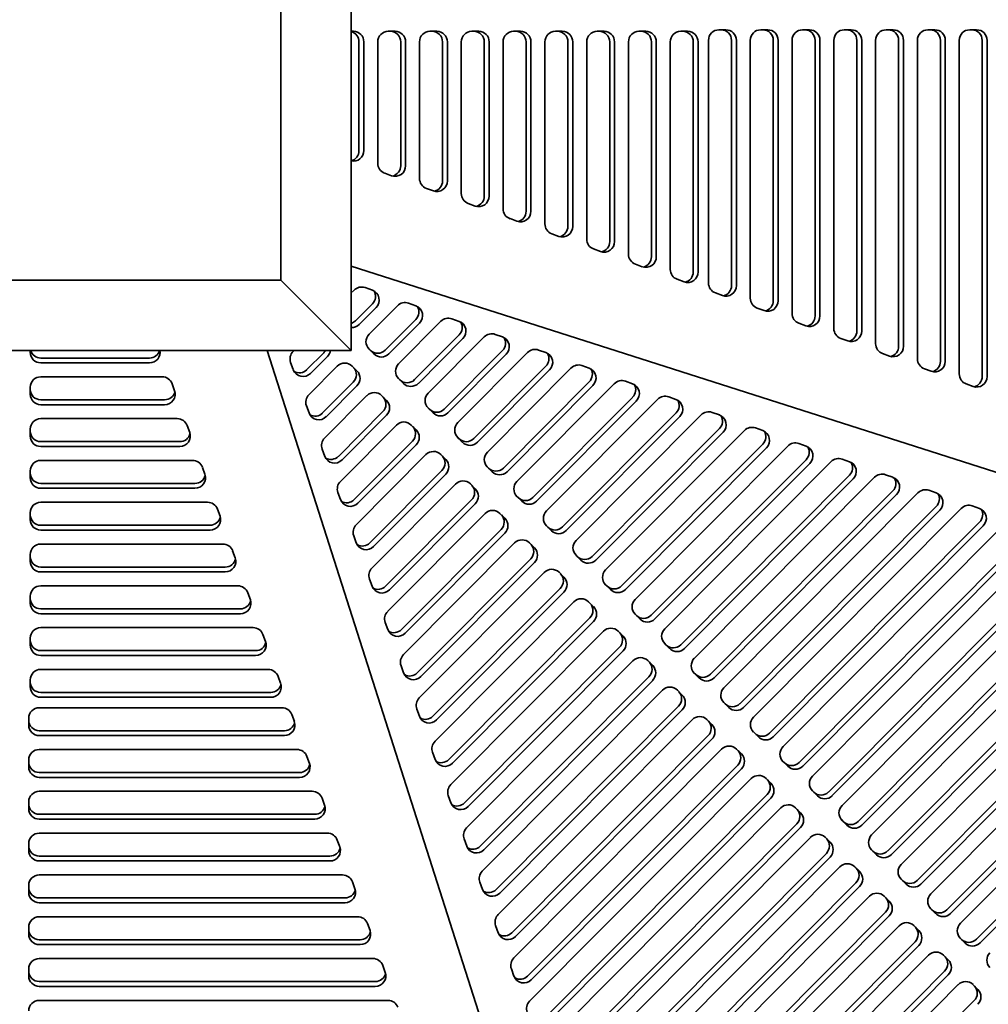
# Model space of a CAD drawing. Header units: millimetres. Extents: x 418 to 1262, y 170 to 1018.
# Tile 5 of 12: x 840 to 1115, y 316 to 596. Entities that reach past the tile are written whole.
import ezdxf

# ---------------------------------------------------------------- set-up
doc = ezdxf.new("R2010")
doc.units = ezdxf.units.MM
doc.header["$LTSCALE"] = 4
doc.layers.add('Krawędzie widoczne(ISO)', color=7, linetype='Continuous', lineweight=35, true_color=0x262659)

msp = doc.modelspace()

# ---------------------------------------------------------------- linework, layer by layer
at = {"layer": 'Krawędzie widoczne(ISO)'}
for p, q in [((934, 501.5), (934, 689.5)), ((914, 669.5), (914, 521.5)), ((934, 592.2), (934.6, 592.2)), ((944.5, 592.2), (946.48, 592.2)), ((956.38, 592.2), (958.36, 592.2)), ((968.27, 592.2), (970.25, 592.2)), ((980.15, 592.2), (982.13, 592.2)), ((992.04, 592.2), (994.02, 592.2)), ((1003.92, 592.2), (1005.9, 592.2)), ((1015.81, 592.2), (1017.79, 592.2)), ((1027.69, 592.2), (1029.67, 592.2)), ((1038.57, 592.63), (1040.55, 592.63)), ((1050.45, 592.63), (1052.43, 592.63)), ((1062.34, 592.63), (1064.32, 592.63)), ((1074.22, 592.63), (1076.2, 592.63)), ((1086.11, 592.63), (1088.09, 592.63)), ((1097.99, 592.63), (1099.97, 592.63)), ((1109.88, 592.63), (1111.86, 592.63)), ((936.18, 589.2), (936.18, 558.28)), ((937.57, 589.2), (937.57, 558.28)), ((941.53, 554.69), (941.53, 589.2)), ((948.07, 589.2), (948.07, 553.97)), ((949.45, 589.2), (949.45, 553.97)), ((953.41, 550.38), (953.41, 589.2)), ((959.95, 589.2), (959.95, 549.66)), ((961.34, 589.2), (961.34, 549.66)), ((965.3, 546.07), (965.3, 589.2)), ((971.84, 589.2), (971.84, 545.35)), ((973.22, 589.2), (973.22, 545.35)), ((977.18, 541.76), (977.18, 589.2)), ((983.72, 589.2), (983.72, 541.04)), ((985.11, 589.2), (985.11, 541.04)), ((989.07, 537.45), (989.07, 589.2)), ((995.61, 589.2), (995.61, 536.73)), ((996.99, 589.2), (996.99, 536.73)), ((1000.95, 533.14), (1000.95, 589.2)), ((1007.49, 589.2), (1007.49, 532.42)), ((1008.87, 589.2), (1008.87, 532.42)), ((1012.84, 528.83), (1012.84, 589.2)), ((1019.38, 589.2), (1019.38, 528.11)), ((1020.76, 589.2), (1020.76, 528.11)), ((1024.72, 524.52), (1024.72, 589.2)), ((1031.26, 589.2), (1031.26, 523.8)), ((1032.64, 589.2), (1032.64, 523.8)), ((1035.6, 520.64), (1035.6, 589.63)), ((1042.14, 589.63), (1042.14, 519.92)), ((1043.52, 589.63), (1043.52, 519.92)), ((1047.48, 516.33), (1047.48, 589.63)), ((1054.02, 589.63), (1054.02, 515.61)), ((1055.4, 589.63), (1055.4, 515.61)), ((1059.37, 512.02), (1059.37, 589.63)), ((1065.91, 589.63), (1065.91, 511.3)), ((1067.29, 589.63), (1067.29, 511.3)), ((1071.25, 507.71), (1071.25, 589.63)), ((1077.79, 589.63), (1077.79, 506.99)), ((1079.17, 589.63), (1079.17, 506.99)), ((1083.14, 503.4), (1083.14, 589.63)), ((1089.68, 589.63), (1089.68, 502.68)), ((1091.06, 589.63), (1091.06, 502.68)), ((1095.02, 499.09), (1095.02, 589.63)), ((1101.56, 589.63), (1101.56, 498.37)), ((1102.94, 589.63), (1102.94, 498.37)), ((1106.91, 494.78), (1106.91, 589.63)), ((1113.45, 589.63), (1113.45, 494.06)), ((1114.83, 589.63), (1114.83, 494.06)), ((945.48, 551.15), (943.5, 551.87)), ((957.36, 546.84), (955.38, 547.56)), ((969.25, 542.53), (967.26, 543.25)), ((981.13, 538.22), (979.15, 538.94)), ((993.02, 533.91), (991.03, 534.63)), ((1004.9, 529.6), (1002.92, 530.32)), ((934, 525.39), (1262.5, 420.5)), ((1016.78, 525.29), (1014.8, 526.01)), ((914, 521.5), (766, 521.5)), ((914, 521.5), (934, 501.5)), ((1028.67, 520.98), (1026.69, 521.7)), ((934, 517.81), (934.8, 518.62)), ((937.94, 519.33), (940, 518.59)), ((1039.54, 517.1), (1037.56, 517.81)), ((940.02, 514.74), (935.22, 509.92)), ((941.06, 513.69), (936.26, 508.87)), ((939.07, 506.08), (947.14, 514.19)), ((950.28, 514.9), (952.33, 514.16)), ((1051.43, 512.79), (1049.45, 513.5)), ((952.35, 510.31), (943.63, 501.54)), ((947.47, 497.71), (959.47, 509.75)), ((962.61, 510.47), (964.67, 509.73)), ((953.4, 509.26), (944.67, 500.5)), ((1063.31, 508.48), (1061.33, 509.19)), ((964.69, 505.88), (952.03, 493.17)), ((965.73, 504.83), (953.08, 492.12)), ((955.88, 489.33), (971.81, 505.32)), ((974.95, 506.04), (977, 505.3)), ((1075.2, 504.17), (1073.22, 504.88)), ((746, 501.5), (934, 501.5)), ((842.7, 500.91), (842.7, 501.5)), ((1015.01, 173), (910.12, 501.5)), ((917.46, 501.2), (917.76, 501.5)), ((939.41, 501.51), (938.96, 501.96)), ((940.45, 500.47), (939.05, 501.86)), ((977.02, 501.44), (960.44, 484.8)), ((987.28, 501.6), (989.34, 500.86)), ((876.62, 499.32), (845.7, 499.32)), ((926.16, 500.83), (921.36, 496.01)), ((927.21, 499.78), (922.41, 494.96)), ((978.07, 500.39), (961.49, 483.75)), ((964.29, 480.96), (984.14, 500.89)), ((1087.08, 499.86), (1085.1, 500.57)), ((876.62, 497.94), (845.7, 497.94)), ((917.5, 496.01), (916.75, 498.06)), ((921.94, 488.88), (930.01, 496.99)), ((934.23, 497.02), (935.63, 495.63)), ((989.36, 497.01), (968.85, 476.42)), ((990.4, 495.96), (969.9, 475.38)), ((972.7, 472.58), (996.48, 496.45)), ((999.61, 497.17), (1001.67, 496.43)), ((1098.97, 495.55), (1096.99, 496.27)), ((845.7, 493.98), (880.21, 493.98)), ((947.82, 493.14), (947.37, 493.58)), ((948.86, 492.09), (947.46, 493.49)), ((1011.95, 492.74), (1014.01, 492)), ((842.7, 489.02), (842.7, 491.01)), ((883.04, 492.01), (883.75, 490.03)), ((934.57, 492.45), (925.85, 483.69)), ((935.62, 491.41), (926.89, 482.64)), ((1001.69, 492.58), (977.26, 468.05)), ((1002.74, 491.53), (978.31, 467)), ((981.11, 464.21), (1008.81, 492.02)), ((1110.85, 491.24), (1108.87, 491.96)), ((880.93, 487.44), (845.7, 487.44)), ((926.42, 476.57), (938.42, 488.62)), ((942.64, 488.65), (944.04, 487.25)), ((1014.03, 488.14), (985.67, 459.67)), ((1015.07, 487.1), (986.72, 458.63)), ((989.52, 455.84), (1021.15, 487.59)), ((1024.28, 488.31), (1026.34, 487.57)), ((880.93, 486.05), (845.7, 486.05)), ((921.98, 483.69), (921.24, 485.74)), ((956.23, 484.76), (955.78, 485.21)), ((957.27, 483.72), (955.87, 485.11)), ((845.7, 482.09), (884.52, 482.09)), ((942.98, 484.08), (930.33, 471.37)), ((944.03, 483.03), (931.38, 470.33)), ((1026.36, 483.71), (994.08, 451.3)), ((1027.41, 482.66), (995.13, 450.25)), ((997.93, 447.46), (1033.48, 483.16)), ((1036.62, 483.87), (1038.68, 483.13)), ((842.7, 477.14), (842.7, 479.12)), ((887.35, 480.12), (888.06, 478.14)), ((930.91, 464.25), (946.83, 480.24)), ((951.05, 480.27), (952.45, 478.88)), ((1038.7, 479.28), (1002.49, 442.92)), ((1006.34, 439.09), (1045.82, 478.72)), ((1048.95, 479.44), (1051.01, 478.7)), ((964.63, 476.39), (964.19, 476.84)), ((965.68, 475.34), (964.28, 476.74)), ((1039.74, 478.23), (1003.54, 441.88)), ((885.24, 475.55), (845.7, 475.55)), ((885.24, 474.17), (845.7, 474.17)), ((926.47, 471.37), (925.72, 473.43)), ((951.39, 475.71), (934.82, 459.06)), ((952.44, 474.66), (935.86, 458.01)), ((1051.03, 474.85), (1010.9, 434.55)), ((1052.08, 473.8), (1011.95, 433.5)), ((1014.75, 430.71), (1058.15, 474.29)), ((1061.29, 475.01), (1063.34, 474.27)), ((935.39, 451.94), (955.24, 471.87)), ((959.46, 471.9), (960.86, 470.5)), ((1063.36, 470.41), (1019.31, 426.18)), ((1073.62, 470.57), (1075.68, 469.84)), ((845.7, 470.21), (888.83, 470.21)), ((891.65, 468.24), (892.37, 466.26)), ((973.04, 468.02), (972.6, 468.46)), ((974.09, 466.97), (972.69, 468.36)), ((1064.41, 469.37), (1020.36, 425.13)), ((1023.16, 422.34), (1070.49, 469.86)), ((842.7, 465.26), (842.7, 467.24)), ((959.8, 467.33), (939.3, 446.74)), ((960.85, 466.29), (940.35, 445.7)), ((1075.7, 465.98), (1027.72, 417.8)), ((1076.75, 464.93), (1028.77, 416.76)), ((1031.57, 413.96), (1082.82, 465.43)), ((1085.96, 466.14), (1088.01, 465.4)), ((889.55, 463.67), (845.7, 463.67)), ((889.55, 462.28), (845.7, 462.28)), ((939.88, 439.62), (963.65, 463.49)), ((967.87, 463.53), (969.27, 462.13)), ((930.95, 459.06), (930.21, 461.11)), ((981.45, 459.64), (981, 460.09)), ((982.5, 458.59), (981.1, 459.99)), ((1088.03, 461.55), (1036.13, 409.43)), ((1089.08, 460.5), (1037.18, 408.38)), ((1039.98, 405.59), (1095.15, 460.99)), ((1098.29, 461.71), (1100.35, 460.97)), ((845.7, 458.32), (893.14, 458.32)), ((895.96, 456.36), (896.68, 454.37)), ((968.21, 458.96), (943.78, 434.43)), ((969.26, 457.91), (944.83, 433.38)), ((1100.37, 457.11), (1044.54, 401.05)), ((1048.39, 397.22), (1107.49, 456.56)), ((1110.63, 457.28), (1112.68, 456.54)), ((842.7, 453.37), (842.7, 455.35)), ((944.36, 427.31), (972.06, 455.12)), ((976.28, 455.15), (977.68, 453.76)), ((1101.42, 456.07), (1045.59, 400.01)), ((893.86, 451.78), (845.7, 451.78)), ((989.86, 451.27), (989.41, 451.71)), ((990.91, 450.22), (989.51, 451.62)), ((1112.7, 452.68), (1052.95, 392.68)), ((1113.75, 451.64), (1054, 391.63)), ((1056.8, 388.84), (1119.82, 452.13)), ((893.86, 450.4), (845.7, 450.4)), ((935.44, 446.74), (934.69, 448.8)), ((976.62, 450.58), (948.27, 422.11)), ((977.67, 449.54), (949.32, 421.07)), ((1125.01, 448.26), (1061.34, 384.33)), ((845.7, 446.44), (897.45, 446.44)), ((948.85, 414.99), (980.47, 446.75)), ((984.69, 446.78), (986.09, 445.38)), ((1126.05, 447.21), (1062.38, 383.28)), ((1065.18, 380.48), (1132.13, 447.71)), ((842.7, 441.49), (842.7, 443.47)), ((900.27, 444.47), (900.99, 442.49)), ((998.27, 442.89), (997.82, 443.34)), ((999.32, 441.85), (997.92, 443.24)), ((1137.34, 443.83), (1069.74, 375.94)), ((1138.39, 442.78), (1070.78, 374.9)), ((1073.59, 372.11), (1144.46, 443.28)), ((898.17, 439.9), (845.7, 439.9)), ((985.03, 442.21), (952.75, 409.8)), ((986.08, 441.16), (953.8, 408.75)), ((898.17, 438.51), (845.7, 438.51)), ((953.33, 402.68), (988.88, 438.37)), ((993.1, 438.4), (994.5, 437.01)), ((1149.68, 439.4), (1078.15, 367.57)), ((1150.72, 438.35), (1079.19, 366.52)), ((1082, 363.73), (1156.8, 438.84)), ((845.7, 434.55), (901.76, 434.55)), ((939.92, 434.43), (939.18, 436.48)), ((1006.68, 434.52), (1006.23, 434.97)), ((1007.73, 433.47), (1006.33, 434.87)), ((1162.01, 434.96), (1086.56, 359.2)), ((1163.06, 433.92), (1087.6, 358.15)), ((1090.41, 355.36), (1169.13, 434.41)), ((842.7, 429.6), (842.7, 431.58)), ((904.58, 432.59), (905.3, 430.61)), ((993.44, 433.84), (957.24, 397.48)), ((994.49, 432.79), (958.28, 396.44)), ((957.82, 390.36), (997.29, 430)), ((1001.51, 430.03), (1002.91, 428.63)), ((1174.35, 430.53), (1094.97, 350.82)), ((1175.39, 429.48), (1096.01, 349.78)), ((1098.82, 346.98), (1181.47, 429.98)), ((902.48, 428.01), (845.7, 428.01)), ((902.48, 426.63), (845.7, 426.63)), ((1015.09, 426.14), (1014.64, 426.59)), ((1016.14, 425.1), (1014.74, 426.49)), ((1186.68, 426.1), (1103.38, 342.45)), ((1107.23, 338.61), (1193.8, 425.55)), ((944.41, 422.11), (943.66, 424.17)), ((1001.85, 425.46), (961.72, 385.17)), ((1002.9, 424.41), (962.77, 384.12)), ((1187.73, 425.05), (1104.42, 341.4)), ((845.7, 422.67), (906.07, 422.67)), ((908.89, 420.7), (909.61, 418.72)), ((962.3, 378.04), (1005.7, 421.62)), ((1009.92, 421.66), (1011.32, 420.26)), ((1199.02, 421.67), (1111.79, 334.07)), ((1200.06, 420.62), (1112.83, 333.03)), ((842.7, 417.72), (842.7, 419.7)), ((1010.26, 417.09), (966.21, 372.85)), ((1023.5, 417.77), (1023.05, 418.22)), ((1024.55, 416.72), (1023.15, 418.12)), ((906.79, 416.13), (845.7, 416.13)), ((906.79, 414.75), (845.7, 414.75)), ((1011.31, 416.04), (967.25, 371.8)), ((948.89, 409.8), (948.15, 411.85)), ((966.79, 365.73), (1014.11, 413.25)), ((1018.33, 413.28), (1019.73, 411.89)), ((845.7, 410.78), (910.38, 410.78)), ((913.2, 408.82), (913.92, 406.84)), ((1018.67, 408.71), (970.69, 360.54)), ((1031.91, 409.4), (1031.46, 409.84)), ((1032.96, 408.35), (1031.56, 409.75)), ((842.7, 405.83), (842.7, 407.81)), ((1019.72, 407.67), (971.74, 359.49)), ((911.1, 404.24), (845.7, 404.24)), ((971.27, 353.41), (1022.52, 404.88)), ((1026.74, 404.91), (1028.14, 403.51)), ((911.1, 402.86), (845.7, 402.86)), ((1027.08, 400.34), (975.18, 348.22)), ((1040.32, 401.02), (1039.87, 401.47)), ((1041.37, 399.98), (1039.97, 401.37)), ((845.27, 399.91), (914.26, 399.91)), ((917.09, 397.94), (917.81, 395.96)), ((953.38, 397.48), (952.63, 399.53)), ((1028.13, 399.29), (976.22, 347.17)), ((842.27, 394.96), (842.27, 396.94)), ((975.75, 341.1), (1030.93, 396.5)), ((1035.15, 396.53), (1036.55, 395.14)), ((914.98, 393.37), (845.27, 393.37)), ((914.98, 391.98), (845.27, 391.98)), ((1035.49, 391.96), (979.66, 335.9)), ((1048.73, 392.65), (1048.28, 393.1)), ((1049.78, 391.6), (1048.38, 393)), ((1036.53, 390.92), (980.71, 334.86)), ((845.27, 388.02), (918.57, 388.02)), ((957.86, 385.17), (957.11, 387.22)), ((980.24, 328.78), (1039.34, 388.13)), ((1043.56, 388.16), (1044.96, 386.76)), ((842.27, 383.07), (842.27, 385.05)), ((921.4, 386.06), (922.12, 384.08)), ((1043.9, 383.59), (984.14, 323.59)), ((1057.12, 384.3), (1056.69, 384.72)), ((1058.17, 383.25), (1056.79, 384.62)), ((919.29, 381.48), (845.27, 381.48)), ((1044.94, 382.54), (985.19, 322.54)), ((919.29, 380.1), (845.27, 380.1)), ((984.72, 316.47), (1047.75, 379.75)), ((1051.97, 379.79), (1053.35, 378.41)), ((845.27, 376.14), (922.88, 376.14)), ((1052.29, 375.24), (988.62, 311.31)), ((1065.52, 375.91), (1065.07, 376.36)), ((1066.56, 374.87), (1065.16, 376.26)), ((842.27, 371.19), (842.27, 373.17)), ((925.71, 374.17), (926.43, 372.19)), ((962.35, 372.85), (961.6, 374.9)), ((1053.33, 374.19), (989.66, 310.26)), ((923.6, 369.6), (845.27, 369.6)), ((989.2, 304.18), (1056.15, 371.41)), ((1060.36, 371.44), (1061.77, 370.05)), ((923.6, 368.22), (845.27, 368.22)), ((1060.71, 366.87), (993.1, 298.99)), ((1073.93, 367.54), (1073.48, 367.99)), ((1074.97, 366.49), (1073.57, 367.89)), ((845.27, 364.25), (927.19, 364.25)), ((1061.75, 365.83), (994.15, 297.94)), ((842.27, 359.3), (842.27, 361.28)), ((930.02, 362.29), (930.74, 360.31)), ((966.83, 360.53), (966.08, 362.59)), ((993.68, 291.87), (1064.56, 363.04)), ((1068.77, 363.07), (1070.18, 361.67)), ((1069.11, 358.5), (997.59, 286.67)), ((1082.34, 359.16), (1081.89, 359.61)), ((1083.38, 358.12), (1081.98, 359.51)), ((927.91, 357.71), (845.27, 357.71)), ((927.91, 356.33), (845.27, 356.33)), ((1070.16, 357.45), (998.63, 285.63)), ((998.16, 279.55), (1072.96, 354.66)), ((1077.18, 354.69), (1078.59, 353.3)), ((845.27, 352.37), (931.5, 352.37)), ((934.33, 350.4), (935.04, 348.42)), ((971.31, 348.22), (970.57, 350.27)), ((1077.52, 350.13), (1002.07, 274.36)), ((1090.75, 350.79), (1090.3, 351.24)), ((1091.79, 349.74), (1090.39, 351.14)), ((842.27, 347.42), (842.27, 349.4)), ((1078.57, 349.08), (1003.12, 273.31)), ((932.22, 345.83), (845.27, 345.83)), ((932.22, 344.45), (845.27, 344.45)), ((1002.65, 267.24), (1081.37, 346.29)), ((1085.59, 346.32), (1087, 344.93)), ((1085.93, 341.75), (1006.55, 262.04)), ((1099.16, 342.42), (1098.71, 342.86)), ((1100.2, 341.37), (1098.8, 342.76)), ((845.27, 340.48), (935.81, 340.48)), ((1086.98, 340.71), (1007.6, 261)), ((842.27, 335.53), (842.27, 337.51)), ((938.64, 338.52), (939.35, 336.54)), ((975.8, 335.9), (975.05, 337.96)), ((1007.13, 254.92), (1089.78, 337.91)), ((1094, 337.95), (1095.4, 336.55)), ((936.53, 333.94), (845.27, 333.94)), ((1094.34, 333.38), (1011.04, 249.73)), ((1107.57, 334.04), (1107.12, 334.49)), ((1108.61, 333), (1107.21, 334.39)), ((936.53, 332.56), (845.27, 332.56)), ((1095.39, 332.33), (1012.09, 248.68)), ((845.27, 328.6), (940.12, 328.6)), ((1011.62, 242.61), (1098.19, 329.54)), ((1102.41, 329.57), (1103.81, 328.18)), ((842.27, 323.65), (842.27, 325.63)), ((942.95, 326.63), (943.66, 324.65)), ((980.28, 323.59), (979.54, 325.64)), ((1102.75, 325), (1015.52, 237.41)), ((940.84, 322.06), (845.27, 322.06)), ((1103.8, 323.96), (1016.57, 236.37)), ((940.84, 320.68), (845.27, 320.68)), ((1016.1, 230.29), (1106.6, 321.17)), ((1110.82, 321.2), (1112.22, 319.8)), ((845.27, 316.71), (944.43, 316.71)), ((1111.16, 316.63), (1020.01, 225.1))]:
    msp.add_line(p, q, dxfattribs=at)
for centre, major_axis, ratio, start_param, end_param in [((933.21, 589.2), (0, 3), 0.990396, 4.712389, 6.014967), ((934.6, 589.2), (0, 3), 0.990396, 4.712389, 6.283185), ((944.5, 589.2), (0, 3), 0.990396, 0, 1.570796), ((945.1, 589.2), (0, 3), 0.990396, 4.712389, 6.283185), ((946.48, 589.2), (0, 3), 0.990396, 4.712389, 6.283185), ((956.38, 589.2), (0, 3), 0.990396, 0, 1.570796), ((956.98, 589.2), (0, 3), 0.990396, 4.712389, 6.283185), ((958.36, 589.2), (0, 3), 0.990396, 4.712389, 6.283185), ((968.27, 589.2), (0, 3), 0.990396, 0, 1.570796), ((968.87, 589.2), (0, 3), 0.990396, 4.712389, 6.283185), ((970.25, 589.2), (0, 3), 0.990396, 4.712389, 6.283185), ((980.15, 589.2), (0, 3), 0.990396, 0, 1.570796), ((980.75, 589.2), (0, 3), 0.990396, 4.712389, 6.283185), ((982.13, 589.2), (0, 3), 0.990396, 4.712389, 6.283185), ((992.04, 589.2), (0, 3), 0.990396, 0, 1.570796), ((992.64, 589.2), (0, 3), 0.990396, 4.712389, 6.283185), ((994.02, 589.2), (0, 3), 0.990396, 4.712389, 6.283185), ((1003.92, 589.2), (0, 3), 0.990396, 0, 1.570796), ((1004.52, 589.2), (0, 3), 0.990396, 4.712389, 6.283185), ((1005.9, 589.2), (0, 3), 0.990396, 4.712389, 6.283185), ((1015.81, 589.2), (0, 3), 0.990396, 0, 1.570796), ((1016.41, 589.2), (0, 3), 0.990396, 4.712389, 6.283185), ((1017.79, 589.2), (0, 3), 0.990396, 4.712389, 6.283185), ((1027.69, 589.2), (0, 3), 0.990396, 0, 1.570796), ((1028.29, 589.2), (0, 3), 0.990396, 4.712389, 6.283185), ((1029.67, 589.2), (0, 3), 0.990396, 4.712389, 6.283185), ((1038.57, 589.63), (0, 3), 0.990396, 0, 1.570796), ((1039.17, 589.63), (0, 3), 0.990396, 4.712389, 6.283185), ((1040.55, 589.63), (0, 3), 0.990396, 4.712389, 6.283185), ((1050.45, 589.63), (0, 3), 0.990396, 0, 1.570796), ((1051.05, 589.63), (0, 3), 0.990396, 4.712389, 6.283185), ((1052.43, 589.63), (0, 3), 0.990396, 4.712389, 6.283185), ((1062.34, 589.63), (0, 3), 0.990396, 0, 1.570796), ((1062.94, 589.63), (0, 3), 0.990396, 4.712389, 6.283185), ((1064.32, 589.63), (0, 3), 0.990396, 4.712389, 6.283185), ((1074.22, 589.63), (0, 3), 0.990396, 0, 1.570796), ((1074.82, 589.63), (0, 3), 0.990396, 4.712389, 6.283185), ((1076.2, 589.63), (0, 3), 0.990396, 4.712389, 6.283185), ((1086.11, 589.63), (0, 3), 0.990396, 0, 1.570796), ((1086.71, 589.63), (0, 3), 0.990396, 4.712389, 6.283185), ((1088.09, 589.63), (0, 3), 0.990396, 4.712389, 6.283185), ((1097.99, 589.63), (0, 3), 0.990396, 0, 1.570796), ((1098.59, 589.63), (0, 3), 0.990396, 4.712389, 6.283185), ((1099.97, 589.63), (0, 3), 0.990396, 4.712389, 6.283185), ((1109.88, 589.63), (0, 3), 0.990396, 0, 1.570796), ((1110.47, 589.63), (0, 3), 0.990396, 4.712389, 6.283185), ((1111.86, 589.63), (0, 3), 0.990396, 4.712389, 6.283185), ((934.6, 558.28), (0, -3), 0.990396, 6.081512, 7.853982), ((933.21, 558.28), (0, -3), 0.990396, 0.26822, 1.570796), ((944.5, 554.69), (0, -3), 0.990396, 4.712389, 5.938537), ((946.48, 553.97), (0, -3), 0.990396, 5.938537, 7.853982), ((945.1, 553.97), (0, -3), 0.990396, 0.234814, 1.570796), ((956.38, 550.38), (0, -3), 0.990396, 4.712389, 5.938537), ((958.36, 549.66), (0, -3), 0.990396, 5.938537, 7.853982), ((956.98, 549.66), (0, -3), 0.990396, 0.234814, 1.570796), ((968.27, 546.07), (0, -3), 0.990396, 4.712389, 5.938537), ((970.25, 545.35), (0, -3), 0.990396, 5.938537, 7.853982), ((968.87, 545.35), (0, -3), 0.990396, 0.234814, 1.570796), ((980.15, 541.76), (0, -3), 0.990396, 4.712389, 5.938537), ((982.13, 541.04), (0, -3), 0.990396, 5.938537, 7.853982), ((980.75, 541.04), (0, -3), 0.990396, 0.234814, 1.570796), ((992.04, 537.45), (0, -3), 0.990396, 4.712389, 5.938537), ((994.02, 536.73), (0, -3), 0.990396, 5.938537, 7.853982), ((992.64, 536.73), (0, -3), 0.990396, 0.234814, 1.570796), ((1003.92, 533.14), (0, -3), 0.990396, 4.712389, 5.938537), ((1005.9, 532.42), (0, -3), 0.990396, 5.938537, 7.853982), ((1004.52, 532.42), (0, -3), 0.990396, 0.234814, 1.570796), ((1015.81, 528.83), (0, -3), 0.990396, 4.712389, 5.938537), ((1017.79, 528.11), (0, -3), 0.990396, 5.938537, 7.853982), ((1016.41, 528.11), (0, -3), 0.990396, 0.234814, 1.570796), ((1027.69, 524.52), (0, -3), 0.990396, 4.712389, 5.938537), ((1029.67, 523.8), (0, -3), 0.990396, 5.938537, 7.853982), ((1028.29, 523.8), (0, -3), 0.990396, 0.234814, 1.570796), ((936.9, 516.52), (2.12, 2.12), 0.988988, 0.436261, 1.57289), ((938.96, 515.79), (2.12, 2.12), 0.988988, 4.714483, 6.719447), ((937.91, 516.83), (2.12, 2.12), 0.988988, 4.714483, 6.031124), ((1038.57, 520.64), (0, -3), 0.990396, 4.712389, 5.938537), ((1040.55, 519.92), (0, -3), 0.990396, 5.938537, 7.853982), ((1039.17, 519.92), (0, -3), 0.990396, 0.234814, 1.570796), ((949.24, 512.09), (2.12, 2.12), 0.988988, 0.436261, 1.57289), ((1050.45, 516.33), (0, -3), 0.990396, 4.712389, 5.938537), ((1052.43, 515.61), (0, -3), 0.990396, 5.938537, 7.853982), ((1051.05, 515.61), (0, -3), 0.990396, 0.234814, 1.570796), ((951.3, 511.35), (2.12, 2.12), 0.988988, 4.714483, 6.719447), ((950.25, 512.4), (2.12, 2.12), 0.988988, 4.714483, 6.031124), ((933.11, 512.01), (-2.12, -2.12), 0.988988, 1.09272, 1.57289), ((961.58, 507.66), (2.12, 2.12), 0.988988, 0.436261, 1.57289), ((963.63, 506.92), (2.12, 2.12), 0.988988, 4.714483, 6.719447), ((962.59, 507.97), (2.12, 2.12), 0.988988, 4.714483, 6.031124), ((1062.34, 512.02), (0, -3), 0.990396, 4.712389, 5.938537), ((1064.32, 511.3), (0, -3), 0.990396, 5.938537, 7.853982), ((1062.94, 511.3), (0, -3), 0.990396, 0.234814, 1.570796), ((934.16, 510.96), (-2.12, -2.12), 0.988988, 0.737386, 1.57289), ((1074.22, 507.71), (0, -3), 0.990396, 4.712389, 5.938537), ((1076.2, 506.99), (0, -3), 0.990396, 5.938537, 7.853982), ((1074.82, 506.99), (0, -3), 0.990396, 0.234814, 1.570796), ((941.17, 503.99), (-2.12, -2.12), 0.988988, 4.714483, 6.285279), ((973.91, 503.23), (2.12, 2.12), 0.988988, 0.436261, 1.57289), ((975.97, 502.49), (2.12, 2.12), 0.988988, 4.714483, 6.719447), ((974.92, 503.53), (2.12, 2.12), 0.988988, 4.714483, 6.031124), ((845.7, 502.29), (-3, 0), 0.990396, 0.268218, 1.570796), ((876.62, 500.91), (3, 0), 0.990396, 4.712389, 6.484862), ((876.62, 502.29), (3, 0), 0.990396, 4.712389, 6.014969), ((919.56, 499.11), (2.12, 2.12), 0.988988, 1.57289, 2.70952), ((924.06, 502.92), (-2.12, -2.12), 0.988988, 1.57289, 1.855956), ((925.11, 501.87), (-2.12, -2.12), 0.988988, 1.57289, 2.226316), ((941.52, 503.64), (-2.12, -2.12), 0.988988, 0.002094, 1.57289), ((986.24, 498.79), (2.12, 2.12), 0.988988, 0.436261, 1.57289), ((1086.11, 503.4), (0, -3), 0.990396, 4.712389, 5.938537), ((1088.09, 502.68), (0, -3), 0.990396, 5.938537, 7.853982), ((1086.71, 502.68), (0, -3), 0.990396, 0.234814, 1.570796), ((845.7, 500.91), (-3, 0), 0.990396, 0, 1.570796), ((942.57, 502.59), (-2.12, -2.12), 0.988988, 0.002094, 1.57289), ((988.3, 498.06), (2.12, 2.12), 0.988988, 4.714483, 6.719447), ((987.25, 499.1), (2.12, 2.12), 0.988988, 4.714483, 6.031124), ((1097.99, 499.09), (0, -3), 0.990396, 4.712389, 5.938537), ((1099.97, 498.37), (0, -3), 0.990396, 5.938537, 7.853982), ((1098.59, 498.37), (0, -3), 0.990396, 0.234814, 1.570796), ((920.31, 497.05), (-2.12, -2.12), 0.988988, 5.851112, 7.856076), ((919.26, 498.1), (-2.12, -2.12), 0.988988, 0.252061, 1.57289), ((932.12, 494.9), (2.12, 2.12), 0.988988, 0.002094, 1.57289), ((932.47, 494.55), (2.12, 2.12), 0.988988, 4.714483, 6.239568), ((933.52, 493.5), (2.12, 2.12), 0.988988, 4.714483, 6.285279), ((949.58, 495.61), (-2.12, -2.12), 0.988988, 4.714483, 6.285279), ((998.58, 494.36), (2.12, 2.12), 0.988988, 0.436261, 1.57289), ((1000.63, 493.62), (2.12, 2.12), 0.988988, 4.714483, 6.719447), ((999.59, 494.67), (2.12, 2.12), 0.988988, 4.714483, 6.031124), ((845.7, 491.01), (-3, 0), 0.990396, 4.712389, 6.283185), ((880.21, 491.01), (3, 0), 0.990396, 0.344648, 1.570796), ((949.93, 495.26), (-2.12, -2.12), 0.988988, 0.002094, 1.57289), ((1010.91, 489.93), (2.12, 2.12), 0.988988, 0.436261, 1.57289), ((1109.88, 494.78), (0, -3), 0.990396, 4.712389, 5.938537), ((1111.86, 494.06), (0, -3), 0.990396, 5.938537, 7.853982), ((1110.47, 494.06), (0, -3), 0.990396, 0.234814, 1.570796), ((845.7, 490.41), (-3, 0), 0.990396, 0, 1.570796), ((880.93, 489.02), (3, 0), 0.990396, 4.712389, 6.627833), ((950.98, 494.22), (-2.12, -2.12), 0.988988, 0.002094, 1.57289), ((1012.97, 489.19), (2.12, 2.12), 0.988988, 4.714483, 6.719447), ((1011.92, 490.24), (2.12, 2.12), 0.988988, 4.714483, 6.031124), ((845.7, 489.02), (-3, 0), 0.990396, 0, 1.570796), ((880.93, 490.41), (3, 0), 0.990396, 4.712389, 6.048371), ((924.04, 486.79), (2.12, 2.12), 0.988988, 1.57289, 2.70952), ((940.53, 486.52), (2.12, 2.12), 0.988988, 0.002094, 1.57289), ((940.88, 486.17), (2.12, 2.12), 0.988988, 4.714483, 6.239568), ((941.93, 485.13), (2.12, 2.12), 0.988988, 4.714483, 6.285279), ((957.99, 487.24), (-2.12, -2.12), 0.988988, 4.714483, 6.285279), ((1023.25, 485.5), (2.12, 2.12), 0.988988, 0.436261, 1.57289), ((1025.3, 484.76), (2.12, 2.12), 0.988988, 4.714483, 6.719447), ((1024.26, 485.8), (2.12, 2.12), 0.988988, 4.714483, 6.031124), ((958.34, 486.89), (-2.12, -2.12), 0.988988, 0.002094, 1.57289), ((1035.58, 481.06), (2.12, 2.12), 0.988988, 0.436261, 1.57289), ((845.7, 479.12), (-3, 0), 0.990396, 4.712389, 6.283185), ((884.52, 479.12), (3, 0), 0.990396, 0.344648, 1.570796), ((924.79, 484.74), (-2.12, -2.12), 0.988988, 5.851112, 7.856076), ((923.74, 485.78), (-2.12, -2.12), 0.988988, 0.252061, 1.57289), ((959.39, 485.84), (-2.12, -2.12), 0.988988, 0.002094, 1.57289), ((1037.64, 480.32), (2.12, 2.12), 0.988988, 4.714483, 6.719447), ((1036.59, 481.37), (2.12, 2.12), 0.988988, 4.714483, 6.031124), ((948.93, 478.15), (2.12, 2.12), 0.988988, 0.002094, 1.57289), ((949.29, 477.8), (2.12, 2.12), 0.988988, 4.714483, 6.239568), ((950.34, 476.75), (2.12, 2.12), 0.988988, 4.714483, 6.285279), ((966.4, 478.86), (-2.12, -2.12), 0.988988, 4.714483, 6.285279), ((1047.92, 476.63), (2.12, 2.12), 0.988988, 0.436261, 1.57289), ((1049.97, 475.89), (2.12, 2.12), 0.988988, 4.714483, 6.719447), ((845.7, 478.52), (-3, 0), 0.990396, 0, 1.570796), ((845.7, 477.14), (-3, 0), 0.990396, 0, 1.570796), ((885.24, 477.14), (3, 0), 0.990396, 4.712389, 6.627833), ((885.24, 478.52), (3, 0), 0.990396, 4.712389, 6.048371), ((928.53, 474.47), (2.12, 2.12), 0.988988, 1.57289, 2.70952), ((966.75, 478.52), (-2.12, -2.12), 0.988988, 0.002094, 1.57289), ((1048.93, 476.94), (2.12, 2.12), 0.988988, 4.714483, 6.031124), ((967.8, 477.47), (-2.12, -2.12), 0.988988, 0.002094, 1.57289), ((1060.25, 472.2), (2.12, 2.12), 0.988988, 0.436261, 1.57289), ((1062.31, 471.46), (2.12, 2.12), 0.988988, 4.714483, 6.719447), ((1061.26, 472.51), (2.12, 2.12), 0.988988, 4.714483, 6.031124), ((929.27, 472.42), (-2.12, -2.12), 0.988988, 5.851112, 7.856076), ((928.23, 473.47), (-2.12, -2.12), 0.988988, 0.252061, 1.57289), ((957.34, 469.77), (2.12, 2.12), 0.988988, 0.002094, 1.57289), ((957.7, 469.43), (2.12, 2.12), 0.988988, 4.714483, 6.239568), ((958.75, 468.38), (2.12, 2.12), 0.988988, 4.714483, 6.285279), ((974.81, 470.49), (-2.12, -2.12), 0.988988, 4.714483, 6.285279), ((1072.59, 467.77), (2.12, 2.12), 0.988988, 0.436261, 1.57289), ((845.7, 467.24), (-3, 0), 0.990396, 4.712389, 6.283185), ((888.83, 467.24), (3, 0), 0.990396, 0.344648, 1.570796), ((975.16, 470.14), (-2.12, -2.12), 0.988988, 0.002094, 1.57289), ((1074.64, 467.03), (2.12, 2.12), 0.988988, 4.714483, 6.719447), ((1073.6, 468.07), (2.12, 2.12), 0.988988, 4.714483, 6.031124), ((845.7, 466.64), (-3, 0), 0.990396, 0, 1.570796), ((845.7, 465.26), (-3, 0), 0.990396, 0, 1.570796), ((889.55, 465.26), (3, 0), 0.990396, 4.712389, 6.627833), ((889.55, 466.64), (3, 0), 0.990396, 4.712389, 6.048371), ((976.21, 469.09), (-2.12, -2.12), 0.988988, 0.002094, 1.57289), ((1084.92, 463.33), (2.12, 2.12), 0.988988, 0.436261, 1.57289), ((1086.98, 462.59), (2.12, 2.12), 0.988988, 4.714483, 6.719447), ((1085.93, 463.64), (2.12, 2.12), 0.988988, 4.714483, 6.031124), ((933.01, 462.16), (2.12, 2.12), 0.988988, 1.57289, 2.70952), ((965.75, 461.4), (2.12, 2.12), 0.988988, 0.002094, 1.57289), ((966.11, 461.05), (2.12, 2.12), 0.988988, 4.714483, 6.239568), ((967.16, 460), (2.12, 2.12), 0.988988, 4.714483, 6.285279), ((983.22, 462.12), (-2.12, -2.12), 0.988988, 4.714483, 6.285279), ((1097.26, 458.9), (2.12, 2.12), 0.988988, 0.436261, 1.57289), ((983.57, 461.77), (-2.12, -2.12), 0.988988, 0.002094, 1.57289), ((1099.31, 458.16), (2.12, 2.12), 0.988988, 4.714483, 6.719447), ((1098.27, 459.21), (2.12, 2.12), 0.988988, 4.714483, 6.031124), ((845.7, 455.35), (-3, 0), 0.990396, 4.712389, 6.283185), ((893.14, 455.35), (3, 0), 0.990396, 0.344648, 1.570796), ((933.76, 460.11), (-2.12, -2.12), 0.988988, 5.851112, 7.856076), ((932.71, 461.15), (-2.12, -2.12), 0.988988, 0.252061, 1.57289), ((974.16, 453.03), (2.12, 2.12), 0.988988, 0.002094, 1.57289), ((984.62, 460.72), (-2.12, -2.12), 0.988988, 0.002094, 1.57289), ((1109.59, 454.47), (2.12, 2.12), 0.988988, 0.436261, 1.57289), ((1111.65, 453.73), (2.12, 2.12), 0.988988, 4.714483, 6.719447), ((1110.6, 454.78), (2.12, 2.12), 0.988988, 4.714483, 6.031124), ((845.7, 454.75), (-3, 0), 0.990396, 0, 1.570796), ((893.86, 453.37), (3, 0), 0.990396, 4.712389, 6.627833), ((893.86, 454.75), (3, 0), 0.990396, 4.712389, 6.048371), ((974.52, 452.68), (2.12, 2.12), 0.988988, 4.714483, 6.239568), ((975.57, 451.63), (2.12, 2.12), 0.988988, 4.714483, 6.285279), ((991.63, 453.74), (-2.12, -2.12), 0.988988, 4.714483, 6.285279), ((845.7, 453.37), (-3, 0), 0.990396, 0, 1.570796), ((937.5, 449.84), (2.12, 2.12), 0.988988, 1.57289, 2.70952), ((991.98, 453.39), (-2.12, -2.12), 0.988988, 0.002094, 1.57289), ((982.57, 444.65), (2.12, 2.12), 0.988988, 0.002094, 1.57289), ((993.03, 452.35), (-2.12, -2.12), 0.988988, 0.002094, 1.57289), ((845.7, 443.47), (-3, 0), 0.990396, 4.712389, 6.283185), ((897.45, 443.47), (3, 0), 0.990396, 0.344648, 1.570796), ((938.24, 447.79), (-2.12, -2.12), 0.988988, 5.851112, 7.856076), ((937.2, 448.84), (-2.12, -2.12), 0.988988, 0.252061, 1.57289), ((982.93, 444.3), (2.12, 2.12), 0.988988, 4.714483, 6.239568), ((983.97, 443.26), (2.12, 2.12), 0.988988, 4.714483, 6.285279), ((1000.04, 445.37), (-2.12, -2.12), 0.988988, 4.714483, 6.285279), ((845.7, 442.87), (-3, 0), 0.990396, 0, 1.570796), ((898.17, 441.49), (3, 0), 0.990396, 4.712389, 6.627833), ((1000.39, 445.02), (-2.12, -2.12), 0.988988, 0.002094, 1.57289), ((845.7, 441.49), (-3, 0), 0.990396, 0, 1.570796), ((898.17, 442.87), (3, 0), 0.990396, 4.712389, 6.048371), ((941.98, 437.53), (2.12, 2.12), 0.988988, 1.57289, 2.70952), ((1001.44, 443.97), (-2.12, -2.12), 0.988988, 0.002094, 1.57289), ((990.98, 436.28), (2.12, 2.12), 0.988988, 0.002094, 1.57289), ((991.34, 435.93), (2.12, 2.12), 0.988988, 4.714483, 6.239568), ((992.38, 434.88), (2.12, 2.12), 0.988988, 4.714483, 6.285279), ((1008.44, 436.99), (-2.12, -2.12), 0.988988, 4.714483, 6.285279), ((845.7, 431.58), (-3, 0), 0.990396, 4.712389, 6.283185), ((901.76, 431.58), (3, 0), 0.990396, 0.344648, 1.570796), ((942.73, 435.48), (-2.12, -2.12), 0.988988, 5.851112, 7.856076), ((941.68, 436.52), (-2.12, -2.12), 0.988988, 0.252061, 1.57289), ((1008.8, 436.64), (-2.12, -2.12), 0.988988, 0.002094, 1.57289), ((999.39, 427.9), (2.12, 2.12), 0.988988, 0.002094, 1.57289), ((1009.85, 435.6), (-2.12, -2.12), 0.988988, 0.002094, 1.57289), ((845.7, 430.98), (-3, 0), 0.990396, 0, 1.570796), ((845.7, 429.6), (-3, 0), 0.990396, 0, 1.570796), ((902.48, 429.6), (3, 0), 0.990396, 4.712389, 6.627833), ((902.48, 430.98), (3, 0), 0.990396, 4.712389, 6.048371), ((999.75, 427.55), (2.12, 2.12), 0.988988, 4.714483, 6.239568), ((1000.79, 426.51), (2.12, 2.12), 0.988988, 4.714483, 6.285279), ((1016.85, 428.62), (-2.12, -2.12), 0.988988, 4.714483, 6.285279), ((946.47, 425.21), (2.12, 2.12), 0.988988, 1.57289, 2.70952), ((1017.21, 428.27), (-2.12, -2.12), 0.988988, 0.002094, 1.57289), ((1007.8, 419.53), (2.12, 2.12), 0.988988, 0.002094, 1.57289), ((1018.26, 427.22), (-2.12, -2.12), 0.988988, 0.002094, 1.57289), ((845.7, 419.7), (-3, 0), 0.990396, 4.712389, 6.283185), ((906.07, 419.7), (3, 0), 0.990396, 0.344648, 1.570796), ((947.21, 423.16), (-2.12, -2.12), 0.988988, 5.851112, 7.856076), ((946.17, 424.21), (-2.12, -2.12), 0.988988, 0.252061, 1.57289), ((1008.16, 419.18), (2.12, 2.12), 0.988988, 4.714483, 6.239568), ((1009.2, 418.13), (2.12, 2.12), 0.988988, 4.714483, 6.285279), ((1025.26, 420.25), (-2.12, -2.12), 0.988988, 4.714483, 6.285279), ((845.7, 419.1), (-3, 0), 0.990396, 0, 1.570796), ((845.7, 417.72), (-3, 0), 0.990396, 0, 1.570796), ((906.79, 417.72), (3, 0), 0.990396, 4.712389, 6.627833), ((906.79, 419.1), (3, 0), 0.990396, 4.712389, 6.048371), ((1025.62, 419.9), (-2.12, -2.12), 0.988988, 0.002094, 1.57289), ((950.95, 412.9), (2.12, 2.12), 0.988988, 1.57289, 2.70952), ((1026.67, 418.85), (-2.12, -2.12), 0.988988, 0.002094, 1.57289), ((1016.21, 411.16), (2.12, 2.12), 0.988988, 0.002094, 1.57289), ((1016.57, 410.81), (2.12, 2.12), 0.988988, 4.714483, 6.239568), ((1017.61, 409.76), (2.12, 2.12), 0.988988, 4.714483, 6.285279), ((1033.67, 411.87), (-2.12, -2.12), 0.988988, 4.714483, 6.285279), ((845.7, 407.81), (-3, 0), 0.990396, 4.712389, 6.283185), ((910.38, 407.81), (3, 0), 0.990396, 0.344648, 1.570796), ((951.7, 410.85), (-2.12, -2.12), 0.988988, 5.851112, 7.856076), ((950.65, 411.89), (-2.12, -2.12), 0.988988, 0.252061, 1.57289), ((1034.03, 411.52), (-2.12, -2.12), 0.988988, 0.002094, 1.57289), ((845.7, 407.21), (-3, 0), 0.990396, 0, 1.570796), ((911.1, 405.83), (3, 0), 0.990396, 4.712389, 6.627833), ((911.1, 407.21), (3, 0), 0.990396, 4.712389, 6.048371), ((1035.08, 410.48), (-2.12, -2.12), 0.988988, 0.002094, 1.57289), ((845.7, 405.83), (-3, 0), 0.990396, 0, 1.570796), ((1024.62, 402.78), (2.12, 2.12), 0.988988, 0.002094, 1.57289), ((1024.98, 402.43), (2.12, 2.12), 0.988988, 4.714483, 6.239568), ((1026.02, 401.39), (2.12, 2.12), 0.988988, 4.714483, 6.285279), ((1042.08, 403.5), (-2.12, -2.12), 0.988988, 4.714483, 6.285279), ((955.43, 400.58), (2.12, 2.12), 0.988988, 1.57289, 2.70952), ((1042.44, 403.15), (-2.12, -2.12), 0.988988, 0.002094, 1.57289), ((845.27, 396.94), (-3, 0), 0.990396, 4.712389, 6.283185), ((914.26, 396.94), (3, 0), 0.990396, 0.344648, 1.570796), ((1033.03, 394.41), (2.12, 2.12), 0.988988, 0.002094, 1.57289), ((1043.48, 402.1), (-2.12, -2.12), 0.988988, 0.002094, 1.57289), ((845.27, 396.34), (-3, 0), 0.990396, 0, 1.570796), ((845.27, 394.96), (-3, 0), 0.990396, 0, 1.570796), ((914.98, 394.96), (3, 0), 0.990396, 4.712389, 6.627833), ((914.98, 396.34), (3, 0), 0.990396, 4.712389, 6.048371), ((956.18, 398.53), (-2.12, -2.12), 0.988988, 5.851112, 7.856076), ((955.14, 399.58), (-2.12, -2.12), 0.988988, 0.252061, 1.57289), ((1033.39, 394.06), (2.12, 2.12), 0.988988, 4.714483, 6.239568), ((1034.43, 393.01), (2.12, 2.12), 0.988988, 4.714483, 6.285279), ((1050.49, 395.12), (-2.12, -2.12), 0.988988, 4.714483, 6.285279), ((1050.85, 394.77), (-2.12, -2.12), 0.988988, 0.002094, 1.57289), ((959.92, 388.27), (2.12, 2.12), 0.988988, 1.57289, 2.70952), ((1041.44, 386.03), (2.12, 2.12), 0.988988, 0.002094, 1.57289), ((1051.89, 393.73), (-2.12, -2.12), 0.988988, 0.002094, 1.57289), ((845.27, 385.05), (-3, 0), 0.990396, 4.712389, 6.283185), ((918.57, 385.05), (3, 0), 0.990396, 0.344648, 1.570796), ((1041.8, 385.68), (2.12, 2.12), 0.988988, 4.714483, 6.239568), ((1042.84, 384.64), (2.12, 2.12), 0.988988, 4.714483, 6.285279), ((1058.9, 386.75), (-2.12, -2.12), 0.988988, 4.714483, 6.285279), ((845.27, 384.45), (-3, 0), 0.990396, 0, 1.570796), ((919.29, 383.07), (3, 0), 0.990396, 4.712389, 6.627833), ((919.29, 384.45), (3, 0), 0.990396, 4.712389, 6.048371), ((960.67, 386.21), (-2.12, -2.12), 0.988988, 5.851112, 7.856076), ((959.62, 387.26), (-2.12, -2.12), 0.988988, 0.252061, 1.57289), ((1059.24, 386.42), (-2.12, -2.12), 0.988988, 0.002094, 1.57289), ((845.27, 383.07), (-3, 0), 0.990396, 0, 1.570796), ((1049.85, 377.66), (2.12, 2.12), 0.988988, 0.002094, 1.57289), ((1060.28, 385.38), (-2.12, -2.12), 0.988988, 0.002094, 1.57289), ((964.4, 375.95), (2.12, 2.12), 0.988988, 1.57289, 2.70952), ((1050.18, 377.33), (2.12, 2.12), 0.988988, 4.714483, 6.239568), ((1051.23, 376.29), (2.12, 2.12), 0.988988, 4.714483, 6.285279), ((1067.28, 378.39), (-2.12, -2.12), 0.988988, 4.714483, 6.285279), ((845.27, 373.17), (-3, 0), 0.990396, 4.712389, 6.283185), ((922.88, 373.17), (3, 0), 0.990396, 0.344648, 1.570796), ((1067.64, 378.04), (-2.12, -2.12), 0.988988, 0.002094, 1.57289), ((845.27, 372.57), (-3, 0), 0.990396, 0, 1.570796), ((965.15, 373.9), (-2.12, -2.12), 0.988988, 5.851112, 7.856076), ((964.1, 374.94), (-2.12, -2.12), 0.988988, 0.252061, 1.57289), ((1058.25, 369.32), (2.12, 2.12), 0.988988, 0.002094, 1.57289), ((1068.68, 376.99), (-2.12, -2.12), 0.988988, 0.002094, 1.57289), ((845.27, 371.19), (-3, 0), 0.990396, 0, 1.570796), ((923.6, 371.19), (3, 0), 0.990396, 4.712389, 6.627833), ((923.6, 372.57), (3, 0), 0.990396, 4.712389, 6.048371), ((1058.6, 368.97), (2.12, 2.12), 0.988988, 4.714483, 6.239568), ((1059.65, 367.92), (2.12, 2.12), 0.988988, 4.714483, 6.285279), ((1075.69, 370.01), (-2.12, -2.12), 0.988988, 4.714483, 6.285279), ((1076.04, 369.66), (-2.12, -2.12), 0.988988, 0.002094, 1.57289), ((845.27, 361.28), (-3, 0), 0.990396, 4.712389, 6.283185), ((927.19, 361.28), (3, 0), 0.990396, 0.344648, 1.570796), ((968.89, 363.64), (2.12, 2.12), 0.988988, 1.57289, 2.70952), ((1066.66, 360.94), (2.12, 2.12), 0.988988, 0.002094, 1.57289), ((1077.09, 368.62), (-2.12, -2.12), 0.988988, 0.002094, 1.57289), ((1067.01, 360.59), (2.12, 2.12), 0.988988, 4.714483, 6.239568), ((1068.06, 359.55), (2.12, 2.12), 0.988988, 4.714483, 6.285279), ((1084.1, 361.64), (-2.12, -2.12), 0.988988, 4.714483, 6.285279), ((845.27, 360.68), (-3, 0), 0.990396, 0, 1.570796), ((845.27, 359.3), (-3, 0), 0.990396, 0, 1.570796), ((927.91, 359.3), (3, 0), 0.990396, 4.712389, 6.627833), ((927.91, 360.68), (3, 0), 0.990396, 4.712389, 6.048371), ((969.64, 361.58), (-2.12, -2.12), 0.988988, 5.851112, 7.856076), ((968.59, 362.63), (-2.12, -2.12), 0.988988, 0.252061, 1.57289), ((1084.45, 361.29), (-2.12, -2.12), 0.988988, 0.002094, 1.57289), ((1075.07, 352.57), (2.12, 2.12), 0.988988, 0.002094, 1.57289), ((1085.5, 360.24), (-2.12, -2.12), 0.988988, 0.002094, 1.57289), ((973.37, 351.32), (2.12, 2.12), 0.988988, 1.57289, 2.70952), ((1075.42, 352.22), (2.12, 2.12), 0.988988, 4.714483, 6.239568), ((1076.47, 351.17), (2.12, 2.12), 0.988988, 4.714483, 6.285279), ((1092.51, 353.26), (-2.12, -2.12), 0.988988, 4.714483, 6.285279), ((845.27, 349.4), (-3, 0), 0.990396, 4.712389, 6.283185), ((931.5, 349.4), (3, 0), 0.990396, 0.344648, 1.570796), ((1092.86, 352.92), (-2.12, -2.12), 0.988988, 0.002094, 1.57289), ((845.27, 348.8), (-3, 0), 0.990396, 0, 1.570796), ((845.27, 347.42), (-3, 0), 0.990396, 0, 1.570796), ((932.22, 347.42), (3, 0), 0.990396, 4.712389, 6.627833), ((932.22, 348.8), (3, 0), 0.990396, 4.712389, 6.048371), ((974.12, 349.27), (-2.12, -2.12), 0.988988, 5.851112, 7.856076), ((973.07, 350.31), (-2.12, -2.12), 0.988988, 0.252061, 1.57289), ((1083.48, 344.2), (2.12, 2.12), 0.988988, 0.002094, 1.57289), ((1093.91, 351.87), (-2.12, -2.12), 0.988988, 0.002094, 1.57289), ((1083.83, 343.85), (2.12, 2.12), 0.988988, 4.714483, 6.239568), ((1084.88, 342.8), (2.12, 2.12), 0.988988, 4.714483, 6.285279), ((1100.92, 344.89), (-2.12, -2.12), 0.988988, 4.714483, 6.285279), ((1101.27, 344.54), (-2.12, -2.12), 0.988988, 0.002094, 1.57289), ((845.27, 337.51), (-3, 0), 0.990396, 4.712389, 6.283185), ((935.81, 337.51), (3, 0), 0.990396, 0.344648, 1.570796), ((977.86, 339), (2.12, 2.12), 0.988988, 1.57289, 2.70952), ((1091.89, 335.82), (2.12, 2.12), 0.988988, 0.002094, 1.57289), ((1102.32, 343.49), (-2.12, -2.12), 0.988988, 0.002094, 1.57289), ((845.27, 336.91), (-3, 0), 0.990396, 0, 1.570796), ((936.53, 335.53), (3, 0), 0.990396, 4.712389, 6.627833), ((936.53, 336.91), (3, 0), 0.990396, 4.712389, 6.048371), ((1092.24, 335.47), (2.12, 2.12), 0.988988, 4.714483, 6.239568), ((1093.29, 334.43), (2.12, 2.12), 0.988988, 4.714483, 6.285279), ((1109.33, 336.52), (-2.12, -2.12), 0.988988, 4.714483, 6.285279), ((845.27, 335.53), (-3, 0), 0.990396, 0, 1.570796), ((978.6, 336.95), (-2.12, -2.12), 0.988988, 5.851112, 7.856076), ((977.56, 338), (-2.12, -2.12), 0.988988, 0.252061, 1.57289), ((1109.68, 336.17), (-2.12, -2.12), 0.988988, 0.002094, 1.57289), ((1100.3, 327.45), (2.12, 2.12), 0.988988, 0.002094, 1.57289), ((1110.73, 335.12), (-2.12, -2.12), 0.988988, 0.002094, 1.57289), ((845.27, 325.63), (-3, 0), 0.990396, 4.712389, 6.283185), ((940.12, 325.63), (3, 0), 0.990396, 0.344648, 1.570796), ((982.34, 326.69), (2.12, 2.12), 0.988988, 1.57289, 2.70952), ((1100.65, 327.1), (2.12, 2.12), 0.988988, 4.714483, 6.239568), ((1101.7, 326.05), (2.12, 2.12), 0.988988, 4.714483, 6.285279), ((1117.74, 328.14), (-2.12, -2.12), 0.988988, 4.714483, 6.285279), ((845.27, 325.03), (-3, 0), 0.990396, 0, 1.570796), ((845.27, 323.65), (-3, 0), 0.990396, 0, 1.570796), ((940.84, 323.65), (3, 0), 0.990396, 4.712389, 6.627833), ((940.84, 325.03), (3, 0), 0.990396, 4.712389, 6.048371), ((983.09, 324.64), (-2.12, -2.12), 0.988988, 5.851112, 7.856076), ((982.04, 325.68), (-2.12, -2.12), 0.988988, 0.252061, 1.57289), ((1108.71, 319.07), (2.12, 2.12), 0.988988, 0.002094, 1.57289), ((1109.06, 318.72), (2.12, 2.12), 0.988988, 4.714483, 6.239568), ((1110.11, 317.68), (2.12, 2.12), 0.988988, 4.714483, 6.285279), ((845.27, 313.74), (-3, 0), 0.990396, 4.712389, 6.283185), ((944.43, 313.74), (3, 0), 0.990396, 0.344648, 1.570796), ((986.83, 314.37), (2.12, 2.12), 0.988988, 1.57289, 2.70952)]:
    msp.add_ellipse(centre, major_axis=major_axis, ratio=ratio, start_param=start_param, end_param=end_param, dxfattribs=at)

doc.saveas('drawing.dxf')
